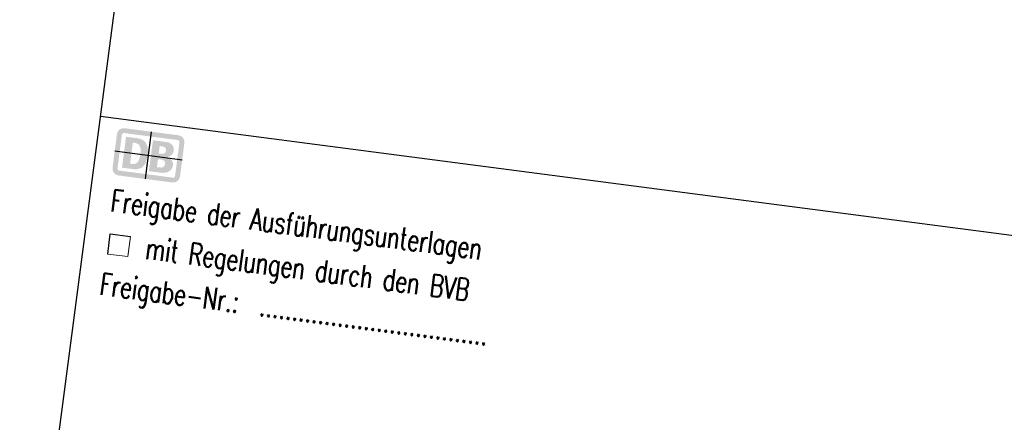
# Model space of a CAD drawing. Header units: metres. Extents: x -11 to 3521450, y 0 to 5943726.
# Tile 46 of 97: x 3520824.48 to 3520828.82, y 5943345.95 to 5943347.72. Entities that reach past the tile are written whole.
import ezdxf

# ---------------------------------------------------------------- set-up
doc = ezdxf.new("R2010")
doc.units = ezdxf.units.M
for name, color, linetype in [('_SF025', 7, 'Continuous'), ('_SF_DBLOGO', 10, 'Continuous'), ('Stempel', 7, 'Continuous'), ('T_SCHRAFFUR', 7, 'Continuous')]:
    doc.layers.add(name, color=color, linetype=linetype)
doc.layers.add('_SF_HILFE', color=6, linetype='Continuous', plot=False)
doc.styles.add('SIMPLEX8', font='simplexd.shx', dxfattribs={"width": 0.8})

# ---------------------------------------------------------------- blocks, each defined once
blk = doc.blocks.new('Planstempel')
at = {"layer": '_SF_DBLOGO'}
h = blk.add_hatch(color=256, dxfattribs=at)
edge = h.paths.add_edge_path()
edge.add_spline(control_points=[(-4.3975, 9.561), (-4.3975, 9.561), (-4.6375, 9.561), (-4.6375, 9.561), (-4.654, 9.561), (-4.6677, 9.5479), (-4.6677, 9.5311), (-4.6677, 9.5311), (-4.6677, 9.3812), (-4.6677, 9.3812), (-4.6677, 9.3643), (-4.654, 9.351), (-4.6375, 9.351), (-4.6375, 9.351), (-4.3975, 9.351), (-4.3975, 9.351), (-4.3813, 9.351), (-4.3677, 9.3643), (-4.3677, 9.3812), (-4.3677, 9.3812), (-4.3677, 9.5311), (-4.3677, 9.5311), (-4.3677, 9.5479), (-4.3813, 9.561), (-4.3975, 9.561)], knot_values=[0, 0, 0, 0, 1, 1, 1, 2, 2, 2, 3, 3, 3, 4, 4, 4, 5, 5, 5, 6, 6, 6, 7, 7, 7, 8, 8, 8, 8], degree=3, periodic=0)
edge = h.paths.add_edge_path(flags=17)
edge.add_spline(control_points=[(-4.3896, 9.3812), (-4.3896, 9.3764), (-4.3928, 9.3726), (-4.3975, 9.3726), (-4.3975, 9.3726), (-4.6375, 9.3726), (-4.6375, 9.3726), (-4.6423, 9.3726), (-4.6458, 9.3764), (-4.6458, 9.3812), (-4.6458, 9.3812), (-4.6458, 9.5311), (-4.6458, 9.5311), (-4.6458, 9.5359), (-4.6423, 9.5397), (-4.6375, 9.5397), (-4.6375, 9.5397), (-4.3975, 9.5397), (-4.3975, 9.5397), (-4.3928, 9.5397), (-4.3896, 9.5359), (-4.3896, 9.5311), (-4.3896, 9.5311), (-4.3896, 9.3812), (-4.3896, 9.3812)], knot_values=[0, 0, 0, 0, 1, 1, 1, 2, 2, 2, 3, 3, 3, 4, 4, 4, 5, 5, 5, 6, 6, 6, 7, 7, 7, 8, 8, 8, 8], degree=3, periodic=0)
edge = h.paths.add_edge_path(flags=16)
edge.add_spline(control_points=[(-4.5759, 9.3872), (-4.5759, 9.3872), (-4.6264, 9.3872), (-4.6264, 9.3872), (-4.6264, 9.3872), (-4.6264, 9.5247), (-4.6264, 9.5247), (-4.6264, 9.5247), (-4.5759, 9.5247), (-4.5759, 9.5247), (-4.5404, 9.5247), (-4.5213, 9.5024), (-4.5213, 9.4566), (-4.5213, 9.4168), (-4.534, 9.3876), (-4.5759, 9.3872)], knot_values=[0, 0, 0, 0, 1, 1, 1, 2, 2, 2, 3, 3, 3, 4, 4, 4, 5, 5, 5, 5], degree=3, periodic=0)
edge = h.paths.add_edge_path(flags=0)
edge.add_spline(control_points=[(-4.554, 9.4538), (-4.554, 9.4814), (-4.5569, 9.5031), (-4.5867, 9.5031), (-4.5867, 9.5031), (-4.5934, 9.5031), (-4.5934, 9.5031), (-4.5934, 9.5031), (-4.5934, 9.4095), (-4.5934, 9.4095), (-4.5934, 9.4095), (-4.5817, 9.4095), (-4.5817, 9.4095), (-4.5642, 9.4095), (-4.554, 9.4235), (-4.554, 9.4538)], knot_values=[0, 0, 0, 0, 1, 1, 1, 2, 2, 2, 3, 3, 3, 4, 4, 4, 5, 5, 5, 5], degree=3, periodic=0)
edge = h.paths.add_edge_path(flags=16)
edge.add_spline(control_points=[(-4.4534, 9.3872), (-4.4534, 9.3872), (-4.5067, 9.3872), (-4.5067, 9.3872), (-4.5067, 9.3872), (-4.5067, 9.5247), (-4.5067, 9.5247), (-4.5067, 9.5247), (-4.4509, 9.5247), (-4.4509, 9.5247), (-4.4245, 9.5247), (-4.4102, 9.5139), (-4.4102, 9.4881), (-4.4102, 9.4747), (-4.4213, 9.4652), (-4.4334, 9.4592), (-4.4166, 9.4544), (-4.4051, 9.4442), (-4.4051, 9.427), (-4.4051, 9.399), (-4.4286, 9.3872), (-4.4534, 9.3872)], knot_values=[0, 0, 0, 0, 1, 1, 1, 2, 2, 2, 3, 3, 3, 4, 4, 4, 5, 5, 5, 6, 6, 6, 7, 7, 7, 7], degree=3, periodic=0)
edge = h.paths.add_edge_path(flags=0)
edge.add_spline(control_points=[(-4.474, 9.4703), (-4.474, 9.4703), (-4.4626, 9.4703), (-4.4626, 9.4703), (-4.4518, 9.4703), (-4.4439, 9.4751), (-4.4439, 9.4868), (-4.4439, 9.4999), (-4.454, 9.5034), (-4.4648, 9.5034), (-4.4648, 9.5034), (-4.474, 9.5034), (-4.474, 9.5034), (-4.474, 9.5034), (-4.474, 9.4703), (-4.474, 9.4703)], knot_values=[0, 0, 0, 0, 1, 1, 1, 2, 2, 2, 3, 3, 3, 4, 4, 4, 5, 5, 5, 5], degree=3, periodic=0)
edge = h.paths.add_edge_path(flags=0)
edge.add_spline(control_points=[(-4.4401, 9.4277), (-4.4401, 9.4417), (-4.449, 9.4448), (-4.462, 9.4448), (-4.462, 9.4448), (-4.474, 9.4448), (-4.474, 9.4448), (-4.474, 9.4448), (-4.474, 9.4095), (-4.474, 9.4095), (-4.474, 9.4095), (-4.4623, 9.4095), (-4.4623, 9.4095), (-4.4505, 9.4095), (-4.4401, 9.4133), (-4.4401, 9.4277)], knot_values=[0, 0, 0, 0, 1, 1, 1, 2, 2, 2, 3, 3, 3, 4, 4, 4, 5, 5, 5, 5], degree=3, periodic=0)
at = {"layer": '_SF025'}
for p, q in [((-4.75, 6.85), (-4.75, 13.35)), ((-4.75, 9.6), (-0.25, 9.6))]:
    blk.add_line(p, q, dxfattribs=at)
at = {"layer": '_SF_HILFE'}
for p, q in [((-4.5177, 9.351), (-4.5177, 9.561)), ((-4.6677, 9.456), (-4.3677, 9.456))]:
    blk.add_line(p, q, dxfattribs=at)
at = {"layer": 'Stempel', "color": 7, "lineweight": 18}
for p, q in [((-4.5498, 9.0914), (-4.5498, 9.0014)), ((-4.5498, 9.0014), (-4.6398, 9.0014))]:
    blk.add_line(p, q, dxfattribs=at)
at = {"layer": 'T_SCHRAFFUR'}
for p, q in [((-4.6398, 9.0914), (-4.5498, 9.0914)), ((-4.6398, 9.0014), (-4.6398, 9.0914))]:
    blk.add_line(p, q, dxfattribs=at)
at = {"layer": 'Stempel', "color": 7, "lineweight": 18, "style": 'SIMPLEX8', "width": 0.7}
for s, p in [('Freigabe der Ausführungsunterlagen', (-4.6549, 9.1897)), ('mit Regelungen durch den BVB', (-4.4752, 9.0021)), ('Freigabe-Nr.:  ...................................', (-4.6549, 8.8187))]:
    blk.add_text(s, height=0.096626, dxfattribs=at).set_placement(p)

msp = doc.modelspace()

# ---------------------------------------------------------------- block references
at = {"linetype": 'Continuous', "lineweight": 18, "extrusion": (4.31589e-07, -5.63916e-08, 1), "rotation": 352.5558816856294}
msp.add_blockref('Planstempel', (3520828.3041, 5943337.1631, 1.1843), dxfattribs=at)

doc.saveas('drawing.dxf')
